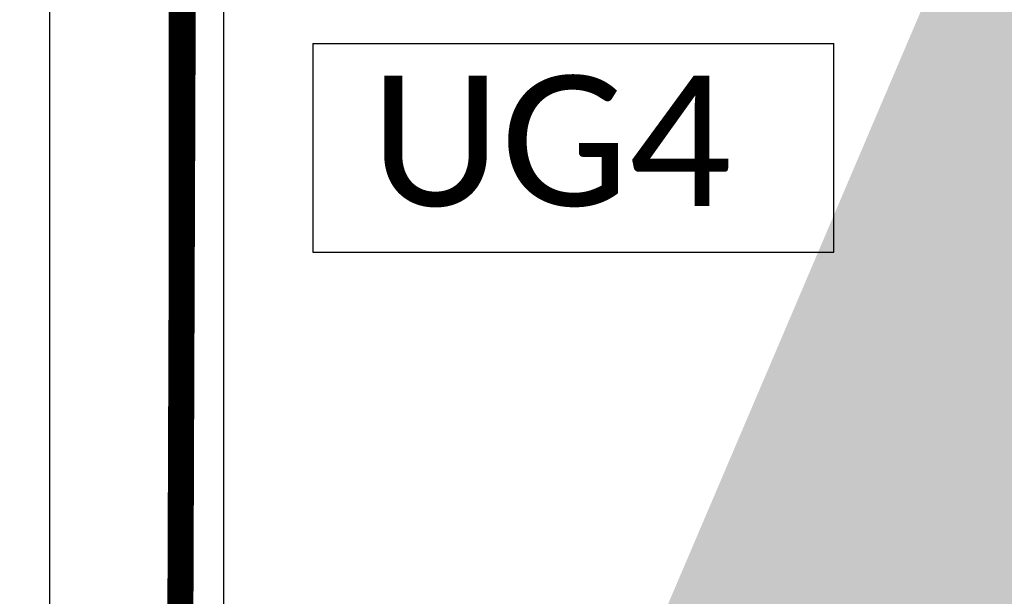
# Model space of a CAD drawing. Header units: inches. Extents: x 727810 to 1461440, y 2714588 to 5435005.
# Tile 213 of 233: x 729947 to 729985, y 2716151 to 2716173. Entities that reach past the tile are written whole.
import ezdxf

# ---------------------------------------------------------------- set-up
doc = ezdxf.new("R2010")
doc.units = ezdxf.units.IN
doc.header["$MEASUREMENT"] = 0
for name, color, linetype in [('136.GERMI_NUMBER-TAXT', 7, 'Continuous'), ('31 new tables', 7, 'Continuous'), ('DETAILS', 7, 'Continuous'), ('Inverter Room', 7, 'Continuous'), ('pl cable iength', 7, 'Continuous'), ('ROAD', 7, 'Continuous')]:
    doc.layers.add(name, color=color, linetype=linetype)
doc.styles.add('Legend', font='calibri.ttf')
doc.styles.add('ROMANS', font='ROMANS.shx', dxfattribs={"height": 10})
doc.dimstyles.new('ROMANS$7', dxfattribs={"dimscale": 100, "dimtxt": 2.5, "dimasz": 2, "dimexe": 20, "dimexo": 20, "dimgap": 0.5, "dimtad": 1, "dimdec": 0, "dimrnd": 5, "dimzin": 0, "dimdsep": 46, "dimtxsty": 'ROMANS', "dimcen": 0.09, "dimdle": 20, "dimclrd": 256, "dimclre": 256, "dimclrt": 3, "dimadec": 0, "dimazin": 0, "dimtfac": 20, "dimtdec": 0, "dimtix": 1, "dimtmove": 2, "dimatfit": 3, "dimfxl": 1, "dimtolj": 1, "dimtzin": 0, "dimarcsym": 0})

msp = doc.modelspace()

# ---------------------------------------------------------------- linework, layer by layer
at = {"layer": '31 new tables'}
msp.add_lwpolyline([(730512.35451, 2716305.21551), (730512.35451, 2716232.93568), (730515.42673, 2716233.05702), (730515.42673, 2716090.46762), (730083.69042, 2716090.46762), (730083.69042, 2716070.16149), (730020.07637, 2716070.16959), (730019.98675, 2716083.11019), (729954.83228, 2716083.11019), (729954.9219, 2716305.33684)], close=True, dxfattribs=at)
at = {"layer": 'DETAILS', "color": 1, "lineweight": 40}
msp.add_line((729952.7748, 2716186.63014, -0.148), (729952.7748, 2715701.02092, -0.148), dxfattribs=at)
msp.add_line((729952.7748, 2716186.63014, -0.148), (729952.7748, 2715701.02092, -0.148), dxfattribs=at)
at = {"layer": 'DETAILS', "color": 7}
for p, q in [((729958.28158, 2716171.7164), (729978.28158, 2716171.7164)), ((729958.28158, 2716171.7164), (729978.28158, 2716171.7164)), ((729958.28158, 2716171.7164), (729958.28158, 2716163.7164)), ((729958.28158, 2716171.7164), (729978.28158, 2716171.7164)), ((729978.28158, 2716163.7164), (729978.28158, 2716171.7164)), ((729958.28158, 2716163.7164), (729978.28158, 2716163.7164)), ((729958.28158, 2716163.7164), (729978.28158, 2716163.7164)), ((729958.28158, 2716163.7164), (729978.28158, 2716163.7164))]:
    msp.add_line(p, q, dxfattribs=at)
at = {"layer": 'pl cable iength', "color": 3, "lineweight": 40, "const_width": 1, "elevation": -0.148}
msp.add_lwpolyline([(729970.6322, 2716177.59527), (729953.30298, 2716177.59527), (729951.41055, 2715689.19709), (730001.34728, 2715674.47179), (730001.34728, 2715648.00183)], dxfattribs=at)
at = {"layer": 'ROAD'}
msp.add_line((729948.20379, 2716321.58101), (729948.08633, 2715702.8277), dxfattribs=at)

# ---------------------------------------------------------------- texts
at = {"layer": '136.GERMI_NUMBER-TAXT', "insert": (729960.48753, 2716170.48845), "char_height": 5, "width": 177.6448797, "attachment_point": 1, "style": 'Legend'}
msp.add_mtext('UG4', dxfattribs=at)

# ---------------------------------------------------------------- leaders
at = {"layer": 'Inverter Room', "ltscale": 0.5}
for points in [[(729921.17402, 2716084.59473, 0.21928), (729921.65334, 2716084.93742, 0.21928), (729921.85725, 2716084.93742, 0.21928)], [(729988.68615, 2716189.53275), (729988.44543, 2716188.54975), (729987.87883, 2716188.5574)]]:
    msp.add_leader(points, dimstyle='ROMANS$7', override={"dimtxt": 150, "dimgap": 0.5, "dimtad": 0, "dimtfill": 1, "dimarcsym": 1}, dxfattribs=at)

doc.saveas('drawing.dxf')
